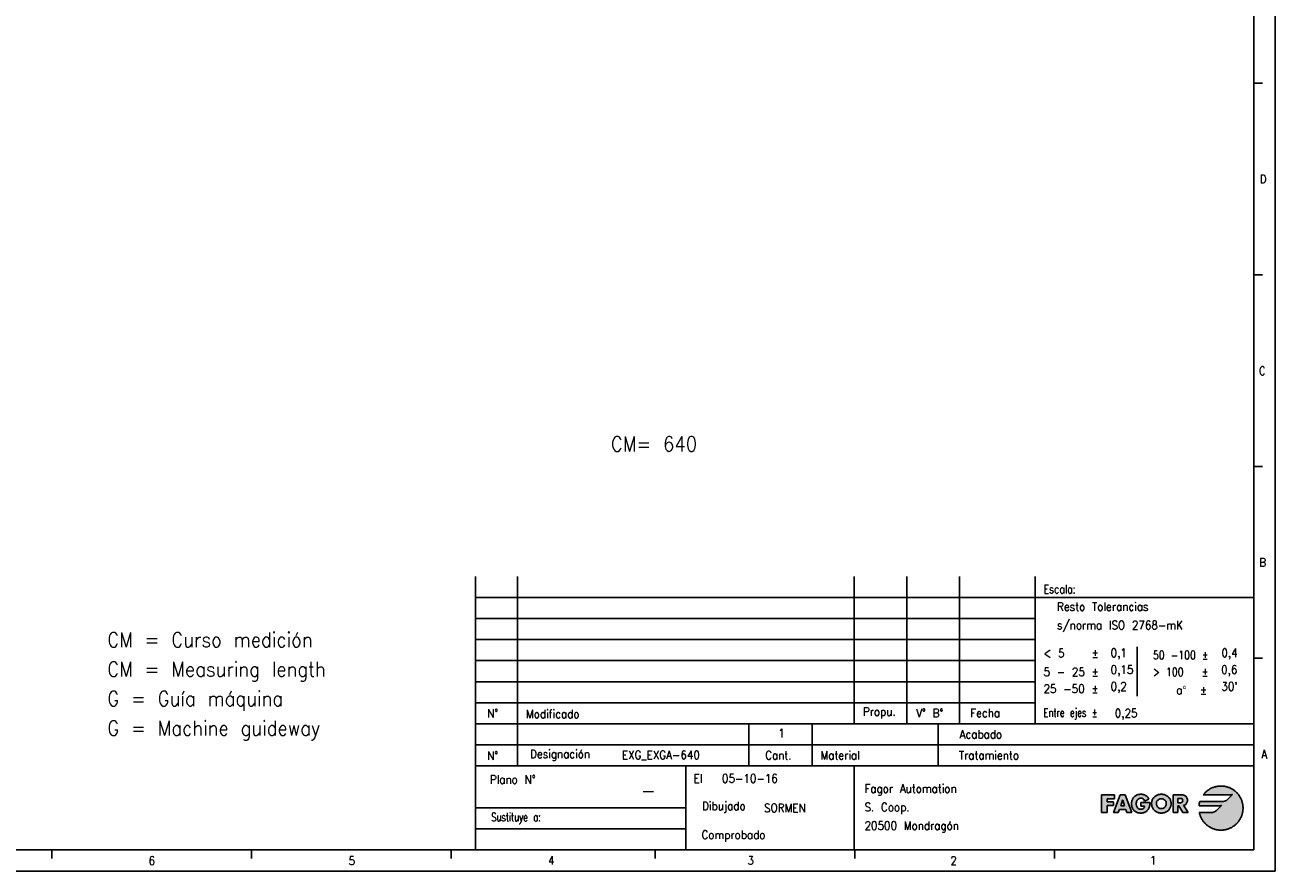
# Model space of a CAD drawing. Header units: millimetres. Extents: x -85 to 1408, y -72 to 348.
# Tile 3 of 6: x 212 to 509, y -72 to 129. Entities that reach past the tile are written whole.
import ezdxf

# ---------------------------------------------------------------- set-up
doc = ezdxf.new("R2010")
doc.units = ezdxf.units.MM
doc.layers.add('1', color=7, linetype='Continuous')
doc.layers.add('LAYER_1', color=7, linetype='Continuous')
doc.styles.add('CONVERTER_11', font='txt.shx', dxfattribs={"width": 0.9})
doc.styles.add('CONVERTER_12', font='txt.shx', dxfattribs={"width": 0.81})
doc.styles.add('CONVERTER_13', font='txt.shx', dxfattribs={"width": 0.72})

# ---------------------------------------------------------------- blocks, each defined once
blk = doc.blocks.new('tolerancias', base_point=(452.09, -37.04))
at = {"layer": '1', "color": 7}
blk.add_point((452.09, -37.04), dxfattribs=at)
blk = doc.blocks.new('_A2', base_point=(504.09, -67.04))
at = {"layer": '1', "linetype": 'Continuous'}
for points in [[(497.53, -55.26), (497.29, -55.39), (497.06, -55.47), (496.86, -55.51), (496.72, -55.53), (496.65, -55.54), (491.24, -55.54), (491.17, -55.78), (491.11, -56.02), (491.07, -56.27), (491.04, -56.52), (495.97, -56.52), (495.97, -56.52), (496.2, -56.49), (496.37, -56.43), (496.44, -56.4), (495.2, -57.63), (495.2, -57.63), (494.96, -57.83), (494.71, -57.97), (494.48, -58.06), (494.27, -58.1), (494.13, -58.12), (494.05, -58.13), (491.11, -58.13), (491.15, -58.29), (491.19, -58.46), (491.24, -58.62), (491.29, -58.78), (491.34, -58.93), (491.41, -59.09), (491.47, -59.24), (491.54, -59.39), (491.62, -59.54), (491.7, -59.68), (491.78, -59.83), (491.87, -59.96), (491.97, -60.1), (492.06, -60.23), (492.16, -60.36), (492.27, -60.49), (492.38, -60.61), (492.49, -60.73), (492.61, -60.85), (492.73, -60.96), (492.85, -61.07), (492.98, -61.17), (493.11, -61.27), (493.24, -61.37), (493.38, -61.46), (493.52, -61.55), (493.66, -61.64), (493.8, -61.72), (493.95, -61.79), (494.1, -61.86), (494.25, -61.93), (494.41, -61.99), (494.57, -62.05), (494.73, -62.1), (494.89, -62.14), (495.05, -62.18), (495.22, -62.22), (495.39, -62.25), (495.56, -62.28), (495.73, -62.3), (495.9, -62.31), (496.07, -62.32), (496.25, -62.32), (496.42, -62.32), (496.6, -62.31), (496.77, -62.3), (496.93, -62.28), (497.1, -62.25), (497.27, -62.22), (497.43, -62.19), (497.59, -62.15), (497.75, -62.1), (497.91, -62.06), (498.06, -62), (498.22, -61.94), (498.37, -61.88), (498.51, -61.81), (498.66, -61.74), (498.8, -61.66), (498.94, -61.58), (499.08, -61.49), (499.22, -61.4), (499.35, -61.31), (499.48, -61.21), (499.6, -61.11), (499.72, -61.01), (499.84, -60.9), (499.96, -60.79), (500.07, -60.67), (500.18, -60.55), (500.28, -60.43), (500.38, -60.3), (500.48, -60.18), (500.58, -60.04), (500.67, -59.91), (500.75, -59.77), (500.83, -59.63), (500.91, -59.49), (500.98, -59.34), (501.05, -59.2), (501.11, -59.04), (501.17, -58.89), (501.23, -58.74), (501.28, -58.58), (501.32, -58.42), (501.36, -58.26), (501.4, -58.09), (501.43, -57.93), (501.45, -57.76), (501.47, -57.59), (501.48, -57.42), (501.49, -57.25), (501.49, -57.08), (501.49, -56.91), (501.48, -56.73), (501.47, -56.56), (501.45, -56.4), (501.43, -56.23), (501.4, -56.06), (501.36, -55.9), (501.32, -55.74), (501.28, -55.58), (501.23, -55.42), (501.17, -55.27), (501.11, -55.11), (501.05, -54.96), (500.98, -54.82), (500.91, -54.67), (500.83, -54.53), (500.75, -54.39), (500.67, -54.25), (500.58, -54.11), (500.48, -53.98), (500.38, -53.85), (500.28, -53.73), (500.18, -53.61), (500.07, -53.49), (499.96, -53.37), (499.84, -53.26), (499.72, -53.15), (499.6, -53.05), (499.48, -52.95), (499.35, -52.85), (499.22, -52.75), (499.08, -52.66), (498.94, -52.58), (498.8, -52.5), (498.66, -52.42), (498.51, -52.35), (498.37, -52.28), (498.22, -52.22), (498.06, -52.16), (497.91, -52.1), (497.75, -52.05), (497.59, -52.01), (497.43, -51.97), (497.27, -51.93), (497.1, -51.9), (496.93, -51.88), (496.77, -51.86), (496.6, -51.85), (496.42, -51.84), (496.25, -51.84), (496.06, -51.84), (495.87, -51.85), (495.69, -51.87), (495.5, -51.89), (495.32, -51.92), (495.14, -51.95), (494.96, -52), (494.78, -52.04), (494.61, -52.1), (494.44, -52.16), (494.27, -52.22), (494.11, -52.29), (493.94, -52.37), (493.78, -52.45), (493.63, -52.53), (493.48, -52.63), (493.33, -52.72), (493.18, -52.82), (493.04, -52.93), (492.9, -53.04), (492.77, -53.15), (492.64, -53.27), (492.51, -53.4), (492.39, -53.53), (492.27, -53.66), (492.16, -53.8), (492.05, -53.94), (498.56, -53.93), (498.79, -53.9), (498.95, -53.85), (499.02, -53.82), (497.77, -55.07)], [(470.94, -53.94), (470.94, -54.86), (469.2, -54.86), (469.2, -55.56), (470.74, -55.56), (470.74, -56.48), (469.2, -56.48), (469.2, -58.13), (467.9, -58.13), (467.9, -53.94)], [(478.31, -54.05), (478.46, -54.14), (478.6, -54.24), (478.73, -54.36), (478.85, -54.49), (478.96, -54.64), (479.06, -54.8), (479.14, -54.97), (478.11, -55.4), (478.02, -55.22), (477.91, -55.05), (477.77, -54.92), (477.6, -54.82), (477.41, -54.76), (477.2, -54.74), (477.02, -54.76), (476.85, -54.8), (476.7, -54.88), (476.56, -54.97), (476.44, -55.09), (476.34, -55.23), (476.26, -55.38), (476.2, -55.54), (476.15, -55.71), (476.13, -55.89), (476.12, -56.06), (476.13, -56.24), (476.15, -56.41), (476.2, -56.58), (476.27, -56.74), (476.35, -56.89), (476.45, -57.03), (476.57, -57.14), (476.71, -57.24), (476.86, -57.31), (477.03, -57.36), (477.22, -57.37), (477.45, -57.35), (477.65, -57.29), (477.82, -57.19), (477.96, -57.05), (478.05, -56.87), (478.1, -56.64), (477.21, -56.64), (477.21, -55.79), (479.37, -55.79), (479.37, -55.99), (479.36, -56.18), (479.34, -56.37), (479.31, -56.56), (479.27, -56.74), (479.22, -56.92), (479.15, -57.09), (479.06, -57.27), (478.94, -57.44), (478.81, -57.61), (478.67, -57.75), (478.52, -57.87), (478.36, -57.98), (478.19, -58.07), (478.01, -58.14), (477.82, -58.2), (477.63, -58.24), (477.42, -58.26), (477.22, -58.27), (477.03, -58.26), (476.85, -58.24), (476.68, -58.21), (476.51, -58.17), (476.35, -58.12), (476.2, -58.06), (476.05, -57.99), (475.91, -57.9), (475.78, -57.81), (475.66, -57.71), (475.55, -57.6), (475.45, -57.48), (475.35, -57.35), (475.27, -57.21), (475.2, -57.07), (475.13, -56.92), (475.08, -56.76), (475.04, -56.59), (475.01, -56.42), (474.99, -56.24), (474.98, -56.06), (474.99, -55.86), (475.01, -55.68), (475.04, -55.5), (475.08, -55.33), (475.13, -55.17), (475.2, -55.01), (475.27, -54.87), (475.36, -54.73), (475.45, -54.6), (475.56, -54.47), (475.67, -54.36), (475.79, -54.26), (475.93, -54.17), (476.07, -54.08), (476.21, -54.01), (476.37, -53.95), (476.53, -53.89), (476.7, -53.85), (476.88, -53.82), (477.07, -53.81), (477.26, -53.8), (477.45, -53.81), (477.64, -53.83), (477.82, -53.86), (477.99, -53.91), (478.16, -53.97)]]:
    blk.add_hatch(color=2, dxfattribs=at).paths.add_polyline_path(points)
h = blk.add_hatch(color=2, dxfattribs=at)
h.paths.add_polyline_path([(473.5, -53.94), (475.07, -58.13), (473.91, -58.13), (473.64, -57.4), (472.14, -57.4), (471.85, -58.13), (470.7, -58.13), (472.31, -53.94)])
h.paths.add_polyline_path([(472.44, -56.57), (472.89, -55.23), (472.9, -55.23), (473.35, -56.57)], flags=16)
h = blk.add_hatch(color=2, dxfattribs=at)
h.paths.add_polyline_path([(482.76, -53.89), (482.92, -53.94), (483.07, -54.01), (483.22, -54.08), (483.37, -54.16), (483.5, -54.25), (483.63, -54.35), (483.76, -54.46), (483.87, -54.57), (483.97, -54.7), (484.07, -54.83), (484.15, -54.97), (484.23, -55.12), (484.29, -55.28), (484.34, -55.44), (484.37, -55.6), (484.39, -55.78), (484.4, -55.96), (484.4, -56.14), (484.38, -56.31), (484.35, -56.49), (484.31, -56.65), (484.26, -56.81), (484.2, -56.96), (484.13, -57.11), (484.04, -57.25), (483.95, -57.38), (483.86, -57.5), (483.75, -57.62), (483.63, -57.73), (483.51, -57.82), (483.38, -57.91), (483.24, -57.99), (483.09, -58.06), (482.94, -58.12), (482.78, -58.17), (482.61, -58.21), (482.44, -58.24), (482.27, -58.26), (482.09, -58.27), (481.9, -58.26), (481.73, -58.24), (481.56, -58.21), (481.39, -58.17), (481.23, -58.12), (481.08, -58.06), (480.93, -57.99), (480.8, -57.91), (480.66, -57.82), (480.54, -57.73), (480.42, -57.62), (480.31, -57.5), (480.22, -57.38), (480.13, -57.25), (480.04, -57.11), (479.97, -56.96), (479.91, -56.81), (479.86, -56.65), (479.82, -56.49), (479.79, -56.31), (479.77, -56.14), (479.77, -55.96), (479.78, -55.78), (479.8, -55.6), (479.83, -55.44), (479.88, -55.28), (479.94, -55.12), (480.02, -54.97), (480.1, -54.83), (480.2, -54.7), (480.3, -54.57), (480.41, -54.46), (480.54, -54.35), (480.67, -54.25), (480.8, -54.16), (480.95, -54.08), (481.1, -54.01), (481.25, -53.94), (481.41, -53.89), (481.58, -53.85), (481.74, -53.82), (481.91, -53.81), (482.09, -53.8), (482.26, -53.81), (482.43, -53.82), (482.59, -53.85)])
h.paths.add_polyline_path([(480.9, -55.96), (480.92, -56.15), (480.95, -56.33), (481.01, -56.5), (481.09, -56.66), (481.19, -56.79), (481.31, -56.91), (481.44, -57.02), (481.59, -57.1), (481.74, -57.16), (481.91, -57.2), (482.09, -57.21), (482.26, -57.2), (482.43, -57.16), (482.58, -57.1), (482.73, -57.02), (482.86, -56.91), (482.98, -56.79), (483.08, -56.66), (483.16, -56.5), (483.22, -56.33), (483.26, -56.15), (483.27, -55.96), (483.25, -55.79), (483.21, -55.62), (483.14, -55.47), (483.04, -55.32), (482.92, -55.19), (482.78, -55.08), (482.63, -54.98), (482.46, -54.91), (482.28, -54.87), (482.09, -54.86), (481.89, -54.87), (481.71, -54.91), (481.54, -54.98), (481.39, -55.08), (481.25, -55.19), (481.13, -55.32), (481.03, -55.47), (480.96, -55.62), (480.92, -55.79)], flags=16)
h = blk.add_hatch(color=2, dxfattribs=at)
h.paths.add_polyline_path([(487.23, -53.97), (487.41, -54.01), (487.58, -54.07), (487.73, -54.15), (487.87, -54.25), (487.99, -54.36), (488.09, -54.5), (488.18, -54.65), (488.24, -54.82), (488.27, -55.01), (488.29, -55.23), (488.27, -55.42), (488.24, -55.6), (488.18, -55.77), (488.1, -55.92), (488, -56.06), (487.87, -56.19), (487.73, -56.29), (487.56, -56.36), (487.37, -56.41), (488.46, -58.13), (487.17, -58.13), (486.25, -56.53), (486, -56.53), (486, -58.13), (484.91, -58.13), (484.91, -53.94), (486.83, -53.94), (487.03, -53.95)])
h.paths.add_polyline_path([(486, -55.82), (486.42, -55.82), (486.64, -55.81), (486.84, -55.76), (487.01, -55.67), (487.13, -55.52), (487.18, -55.29), (487.13, -55.06), (487.01, -54.91), (486.84, -54.82), (486.64, -54.78), (486.42, -54.77), (486, -54.77)], flags=16)
at = {"layer": '1', "color": 2, "linetype": 'Continuous'}
for p, q in [((509.09, -72.04), (509.09, 347.96)), ((506.09, 115.19), (504.09, 115.19)), ((506.09, 69.63), (504.09, 69.63)), ((506.09, 24.08), (504.09, 24.08)), ((319.09, -7.04), (504.09, -7.04)), ((319.09, -12.04), (452.09, -12.04)), ((319.09, -17.04), (452.09, -17.04)), ((476.38, -18.78), (476.38, -30.51)), ((319.09, -22.04), (452.09, -22.04)), ((506.09, -21.48), (504.09, -21.48)), ((319.09, -27.04), (452.09, -27.04)), ((319.09, -32.04), (452.09, -32.04)), ((504.09, -42.04), (319.09, -42.04)), ((319.09, -62.04), (369.09, -62.04)), ((218.49, -69.04), (218.49, -67.04)), ((265.91, -69.04), (265.91, -67.04)), ((313.32, -69.04), (313.32, -67.04)), ((361.84, -69.04), (361.84, -67.04)), ((409.26, -69.04), (409.26, -67.04)), ((456.67, -69.04), (456.67, -67.04)), ((-84.91, -72.04), (509.09, -72.04))]:
    blk.add_line(p, q, dxfattribs=at)
at = {"layer": '1', "color": 7, "linetype": 'Continuous'}
for p, q in [((504.09, -67.04), (504.09, 342.96)), ((319.09, -67.04), (319.09, -2.04)), ((329.09, -47.04), (329.09, -2.04)), ((409.09, -37.04), (409.09, -2.04)), ((421.59, -37.04), (421.59, -2.04)), ((434.09, -37.04), (434.09, -2.04)), ((452.09, -37.04), (452.09, -2.04)), ((319.09, -37.04), (504.09, -37.04)), ((384.09, -37.04), (384.09, -47.04)), ((399.09, -37.04), (399.09, -47.04)), ((429.09, -37.04), (429.09, -47.04)), ((319.09, -47.04), (504.09, -47.04)), ((369.09, -47.04), (369.09, -57.04)), ((409.09, -47.04), (409.09, -67.04)), ((319.09, -57.04), (369.09, -57.04)), ((369.09, -57.04), (369.09, -62.04)), ((369.09, -62.04), (369.09, -67.04)), ((-64.91, -67.04), (504.09, -67.04))]:
    blk.add_line(p, q, dxfattribs=at)
at = {"layer": 'LAYER_1', "color": 2, "linetype": 'Continuous'}
for p, q in [((492.51, -53.4), (492.39, -53.53)), ((492.64, -53.27), (492.51, -53.4)), ((492.77, -53.15), (492.64, -53.27)), ((492.9, -53.04), (492.77, -53.15)), ((493.04, -52.93), (492.9, -53.04)), ((493.18, -52.82), (493.04, -52.93)), ((493.33, -52.72), (493.18, -52.82)), ((493.48, -52.63), (493.33, -52.72)), ((493.63, -52.53), (493.48, -52.63)), ((493.78, -52.45), (493.63, -52.53)), ((493.94, -52.37), (493.78, -52.45)), ((494.11, -52.29), (493.94, -52.37)), ((494.27, -52.22), (494.11, -52.29)), ((494.44, -52.16), (494.27, -52.22)), ((494.61, -52.1), (494.44, -52.16)), ((494.78, -52.04), (494.61, -52.1)), ((494.96, -52), (494.78, -52.04)), ((495.14, -51.95), (494.96, -52)), ((495.32, -51.92), (495.14, -51.95)), ((495.5, -51.89), (495.32, -51.92)), ((495.69, -51.87), (495.5, -51.89)), ((495.87, -51.85), (495.69, -51.87)), ((496.06, -51.84), (495.87, -51.85)), ((496.25, -51.84), (496.06, -51.84)), ((496.42, -51.84), (496.25, -51.84)), ((496.6, -51.85), (496.42, -51.84)), ((496.77, -51.86), (496.6, -51.85)), ((496.93, -51.88), (496.77, -51.86)), ((497.1, -51.9), (496.93, -51.88)), ((497.27, -51.93), (497.1, -51.9)), ((497.43, -51.97), (497.27, -51.93)), ((497.59, -52.01), (497.43, -51.97)), ((497.75, -52.05), (497.59, -52.01)), ((497.91, -52.1), (497.75, -52.05)), ((498.06, -52.16), (497.91, -52.1)), ((498.22, -52.22), (498.06, -52.16)), ((498.37, -52.28), (498.22, -52.22)), ((498.51, -52.35), (498.37, -52.28)), ((498.66, -52.42), (498.51, -52.35)), ((498.8, -52.5), (498.66, -52.42)), ((498.94, -52.58), (498.8, -52.5)), ((499.08, -52.66), (498.94, -52.58)), ((499.22, -52.75), (499.08, -52.66)), ((499.35, -52.85), (499.22, -52.75)), ((499.48, -52.95), (499.35, -52.85)), ((499.6, -53.05), (499.48, -52.95)), ((499.72, -53.15), (499.6, -53.05)), ((499.84, -53.26), (499.72, -53.15)), ((499.96, -53.37), (499.84, -53.26)), ((500.07, -53.49), (499.96, -53.37)), ((467.9, -53.94), (470.94, -53.94)), ((467.9, -58.13), (467.9, -53.94)), ((470.94, -54.86), (469.2, -54.86)), ((469.2, -54.86), (469.2, -55.56)), ((469.2, -55.56), (470.74, -55.56)), ((470.7, -58.13), (472.31, -53.94)), ((470.74, -55.56), (470.74, -56.48)), ((470.94, -53.94), (470.94, -54.86)), ((472.31, -53.94), (473.5, -53.94)), ((472.44, -56.57), (472.89, -55.23)), ((472.89, -55.23), (472.44, -56.57)), ((472.89, -55.23), (472.9, -55.23)), ((472.9, -55.23), (472.89, -55.23)), ((472.9, -55.23), (473.35, -56.57)), ((473.35, -56.57), (472.9, -55.23)), ((473.5, -53.94), (475.07, -58.13)), ((474.98, -56.06), (474.99, -55.86)), ((474.98, -56.06), (474.98, -56.06)), ((474.99, -56.24), (474.98, -56.06)), ((474.99, -55.86), (475.01, -55.68)), ((475.01, -56.42), (474.99, -56.24)), ((475.01, -55.68), (475.04, -55.5)), ((475.04, -56.59), (475.01, -56.42)), ((475.04, -55.5), (475.08, -55.33)), ((475.08, -55.33), (475.13, -55.17)), ((475.13, -55.17), (475.2, -55.01)), ((475.2, -55.01), (475.27, -54.87)), ((475.27, -54.87), (475.36, -54.73)), ((475.36, -54.73), (475.45, -54.6)), ((475.45, -54.6), (475.56, -54.47)), ((475.56, -54.47), (475.67, -54.36)), ((475.67, -54.36), (475.79, -54.26)), ((475.79, -54.26), (475.93, -54.17)), ((475.93, -54.17), (476.07, -54.08)), ((476.07, -54.08), (476.21, -54.01)), ((476.13, -55.89), (476.12, -56.06)), ((476.12, -56.06), (476.13, -56.24)), ((476.15, -55.71), (476.13, -55.89)), ((476.13, -56.24), (476.15, -56.41)), ((476.2, -55.54), (476.15, -55.71)), ((476.15, -56.41), (476.2, -56.58)), ((476.26, -55.38), (476.2, -55.54)), ((476.21, -54.01), (476.37, -53.95)), ((476.34, -55.23), (476.26, -55.38)), ((476.44, -55.09), (476.34, -55.23)), ((476.37, -53.95), (476.53, -53.89)), ((476.56, -54.97), (476.44, -55.09)), ((476.53, -53.89), (476.7, -53.85)), ((476.7, -54.88), (476.56, -54.97)), ((476.7, -53.85), (476.88, -53.82)), ((476.85, -54.8), (476.7, -54.88)), ((477.02, -54.76), (476.85, -54.8)), ((476.88, -53.82), (477.07, -53.81)), ((477.2, -54.74), (477.02, -54.76)), ((477.07, -53.81), (477.26, -53.8)), ((477.41, -54.76), (477.2, -54.74)), ((477.21, -55.79), (479.37, -55.79)), ((477.21, -56.64), (477.21, -55.79)), ((477.26, -53.8), (477.45, -53.81)), ((477.26, -53.8), (477.26, -53.8)), ((477.6, -54.82), (477.41, -54.76)), ((477.45, -53.81), (477.64, -53.83)), ((477.77, -54.92), (477.6, -54.82)), ((477.64, -53.83), (477.82, -53.86)), ((477.91, -55.05), (477.77, -54.92)), ((477.82, -53.86), (477.99, -53.91)), ((478.02, -55.22), (477.91, -55.05)), ((477.99, -53.91), (478.16, -53.97)), ((478.11, -55.4), (478.02, -55.22)), ((479.14, -54.97), (478.11, -55.4)), ((478.16, -53.97), (478.31, -54.05)), ((478.31, -54.05), (478.46, -54.14)), ((478.46, -54.14), (478.6, -54.24)), ((478.6, -54.24), (478.73, -54.36)), ((478.73, -54.36), (478.85, -54.49)), ((478.85, -54.49), (478.96, -54.64)), ((478.96, -54.64), (479.06, -54.8)), ((479.06, -54.8), (479.14, -54.97)), ((479.34, -56.37), (479.31, -56.56)), ((479.36, -56.18), (479.34, -56.37)), ((479.37, -55.99), (479.36, -56.18)), ((479.37, -55.79), (479.37, -55.99)), ((479.77, -55.96), (479.78, -55.78)), ((479.77, -55.96), (479.77, -55.96)), ((479.77, -56.14), (479.77, -55.96)), ((479.79, -56.31), (479.77, -56.14)), ((479.78, -55.78), (479.8, -55.6)), ((479.82, -56.49), (479.79, -56.31)), ((479.8, -55.6), (479.83, -55.44)), ((479.83, -55.44), (479.88, -55.28)), ((479.88, -55.28), (479.94, -55.12)), ((479.94, -55.12), (480.02, -54.97)), ((480.02, -54.97), (480.1, -54.83)), ((480.1, -54.83), (480.2, -54.7)), ((480.2, -54.7), (480.3, -54.57)), ((480.3, -54.57), (480.41, -54.46)), ((480.41, -54.46), (480.54, -54.35)), ((480.54, -54.35), (480.67, -54.25)), ((480.67, -54.25), (480.8, -54.16)), ((480.8, -54.16), (480.95, -54.08)), ((480.92, -55.79), (480.9, -55.96)), ((480.9, -55.96), (480.92, -56.15)), ((480.96, -55.62), (480.92, -55.79)), ((480.92, -56.15), (480.95, -56.33)), ((480.95, -54.08), (481.1, -54.01)), ((480.95, -56.33), (481.01, -56.5)), ((481.03, -55.47), (480.96, -55.62)), ((481.13, -55.32), (481.03, -55.47)), ((481.1, -54.01), (481.25, -53.94)), ((481.25, -55.19), (481.13, -55.32)), ((481.25, -53.94), (481.41, -53.89)), ((481.39, -55.08), (481.25, -55.19)), ((481.54, -54.98), (481.39, -55.08)), ((481.41, -53.89), (481.58, -53.85)), ((481.71, -54.91), (481.54, -54.98)), ((481.58, -53.85), (481.74, -53.82)), ((481.89, -54.87), (481.71, -54.91)), ((481.74, -53.82), (481.91, -53.81)), ((482.09, -54.86), (481.89, -54.87)), ((481.91, -53.81), (482.09, -53.8)), ((482.09, -53.8), (482.26, -53.81)), ((482.28, -54.87), (482.09, -54.86)), ((482.26, -53.81), (482.43, -53.82)), ((482.46, -54.91), (482.28, -54.87)), ((482.43, -53.82), (482.59, -53.85)), ((482.63, -54.98), (482.46, -54.91)), ((482.59, -53.85), (482.76, -53.89)), ((482.78, -55.08), (482.63, -54.98)), ((482.76, -53.89), (482.92, -53.94)), ((482.92, -55.19), (482.78, -55.08)), ((482.92, -53.94), (483.07, -54.01)), ((483.04, -55.32), (482.92, -55.19)), ((483.14, -55.47), (483.04, -55.32)), ((483.07, -54.01), (483.22, -54.08)), ((483.21, -55.62), (483.14, -55.47)), ((483.16, -56.5), (483.22, -56.33)), ((483.25, -55.79), (483.21, -55.62)), ((483.22, -54.08), (483.37, -54.16)), ((483.22, -56.33), (483.26, -56.15)), ((483.27, -55.96), (483.25, -55.79)), ((483.26, -56.15), (483.27, -55.96)), ((483.27, -55.96), (483.27, -55.96)), ((483.37, -54.16), (483.5, -54.25)), ((483.5, -54.25), (483.63, -54.35)), ((483.63, -54.35), (483.76, -54.46)), ((483.76, -54.46), (483.87, -54.57)), ((483.87, -54.57), (483.97, -54.7)), ((483.97, -54.7), (484.07, -54.83)), ((484.07, -54.83), (484.15, -54.97)), ((484.15, -54.97), (484.23, -55.12)), ((484.23, -55.12), (484.29, -55.28)), ((484.29, -55.28), (484.34, -55.44)), ((484.34, -55.44), (484.37, -55.6)), ((484.38, -56.31), (484.35, -56.49)), ((484.37, -55.6), (484.39, -55.78)), ((484.4, -56.14), (484.38, -56.31)), ((484.39, -55.78), (484.4, -55.96)), ((484.4, -55.96), (484.4, -55.96)), ((484.4, -55.96), (484.4, -56.14)), ((484.91, -53.94), (486.83, -53.94)), ((484.91, -58.13), (484.91, -53.94)), ((486, -54.77), (486, -55.82)), ((486.42, -54.77), (486, -54.77)), ((486, -55.82), (486.42, -55.82)), ((486.64, -54.78), (486.42, -54.77)), ((486.42, -55.82), (486.64, -55.81)), ((486.84, -54.82), (486.64, -54.78)), ((486.64, -55.81), (486.84, -55.76)), ((486.83, -53.94), (487.03, -53.95)), ((487.01, -54.91), (486.84, -54.82)), ((486.84, -55.76), (487.01, -55.67)), ((487.13, -55.06), (487.01, -54.91)), ((487.01, -55.67), (487.13, -55.52)), ((487.03, -53.95), (487.23, -53.97)), ((487.18, -55.29), (487.13, -55.06)), ((487.13, -55.52), (487.18, -55.29)), ((487.23, -53.97), (487.41, -54.01)), ((487.56, -56.36), (487.37, -56.41)), ((487.37, -56.41), (488.46, -58.13)), ((487.41, -54.01), (487.58, -54.07)), ((487.73, -56.29), (487.56, -56.36)), ((487.58, -54.07), (487.73, -54.15)), ((487.73, -54.15), (487.87, -54.25)), ((487.87, -56.19), (487.73, -56.29)), ((487.87, -54.25), (487.99, -54.36)), ((488, -56.06), (487.87, -56.19)), ((487.99, -54.36), (488.09, -54.5)), ((488.1, -55.92), (488, -56.06)), ((488.09, -54.5), (488.18, -54.65)), ((488.18, -55.77), (488.1, -55.92)), ((488.18, -54.65), (488.24, -54.82)), ((488.24, -55.6), (488.18, -55.77)), ((488.24, -54.82), (488.27, -55.01)), ((488.27, -55.42), (488.24, -55.6)), ((488.27, -55.01), (488.29, -55.23)), ((488.29, -55.23), (488.27, -55.42)), ((491.07, -56.27), (491.04, -56.52)), ((491.11, -56.02), (491.07, -56.27)), ((491.17, -55.78), (491.11, -56.02)), ((491.24, -55.54), (491.17, -55.78)), ((496.65, -55.54), (491.24, -55.54)), ((492.16, -53.8), (492.05, -53.94)), ((492.05, -53.94), (498.56, -53.93)), ((492.05, -53.94), (492.05, -53.94)), ((492.27, -53.66), (492.16, -53.8)), ((492.39, -53.53), (492.27, -53.66)), ((496.44, -56.4), (495.2, -57.63)), ((496.2, -56.49), (496.37, -56.43)), ((496.37, -56.43), (496.44, -56.4)), ((496.72, -55.53), (496.65, -55.54)), ((496.86, -55.51), (496.72, -55.53)), ((497.06, -55.47), (496.86, -55.51)), ((497.29, -55.39), (497.06, -55.47)), ((497.53, -55.26), (497.29, -55.39)), ((497.77, -55.07), (497.53, -55.26)), ((499.02, -53.82), (497.77, -55.07)), ((498.56, -53.93), (498.79, -53.9)), ((498.79, -53.9), (498.95, -53.85)), ((498.95, -53.85), (499.02, -53.82)), ((500.18, -53.61), (500.07, -53.49)), ((500.28, -53.73), (500.18, -53.61)), ((500.38, -53.85), (500.28, -53.73)), ((500.48, -53.98), (500.38, -53.85)), ((500.58, -54.11), (500.48, -53.98)), ((500.67, -54.25), (500.58, -54.11)), ((500.75, -54.39), (500.67, -54.25)), ((500.83, -54.53), (500.75, -54.39)), ((500.91, -54.67), (500.83, -54.53)), ((500.98, -54.82), (500.91, -54.67)), ((501.05, -54.96), (500.98, -54.82)), ((501.11, -55.11), (501.05, -54.96)), ((501.17, -55.27), (501.11, -55.11)), ((501.23, -55.42), (501.17, -55.27)), ((501.28, -55.58), (501.23, -55.42)), ((501.32, -55.74), (501.28, -55.58)), ((501.36, -55.9), (501.32, -55.74)), ((501.4, -56.06), (501.36, -55.9)), ((501.43, -56.23), (501.4, -56.06)), ((501.45, -56.4), (501.43, -56.23)), ((501.47, -56.56), (501.45, -56.4)), ((469.2, -58.13), (467.9, -58.13)), ((469.2, -56.48), (469.2, -58.13)), ((470.74, -56.48), (469.2, -56.48)), ((471.85, -58.13), (470.7, -58.13)), ((472.14, -57.4), (471.85, -58.13)), ((473.64, -57.4), (472.14, -57.4)), ((473.35, -56.57), (472.44, -56.57)), ((472.44, -56.57), (473.35, -56.57)), ((473.91, -58.13), (473.64, -57.4)), ((475.07, -58.13), (473.91, -58.13)), ((475.08, -56.76), (475.04, -56.59)), ((475.13, -56.92), (475.08, -56.76)), ((475.2, -57.07), (475.13, -56.92)), ((475.27, -57.21), (475.2, -57.07)), ((475.35, -57.35), (475.27, -57.21)), ((475.45, -57.48), (475.35, -57.35)), ((475.55, -57.6), (475.45, -57.48)), ((475.66, -57.71), (475.55, -57.6)), ((475.78, -57.81), (475.66, -57.71)), ((475.91, -57.9), (475.78, -57.81)), ((476.05, -57.99), (475.91, -57.9)), ((476.2, -58.06), (476.05, -57.99)), ((476.2, -56.58), (476.27, -56.74)), ((476.35, -58.12), (476.2, -58.06)), ((476.27, -56.74), (476.35, -56.89)), ((476.35, -56.89), (476.45, -57.03)), ((476.51, -58.17), (476.35, -58.12)), ((476.45, -57.03), (476.57, -57.14)), ((476.68, -58.21), (476.51, -58.17)), ((476.57, -57.14), (476.71, -57.24)), ((476.85, -58.24), (476.68, -58.21)), ((476.71, -57.24), (476.86, -57.31)), ((477.03, -58.26), (476.85, -58.24)), ((476.86, -57.31), (477.03, -57.36)), ((477.03, -57.36), (477.22, -57.37)), ((477.22, -58.27), (477.03, -58.26)), ((478.1, -56.64), (477.21, -56.64)), ((477.22, -57.37), (477.45, -57.35)), ((477.22, -57.37), (477.22, -57.37)), ((477.42, -58.26), (477.22, -58.27)), ((477.63, -58.24), (477.42, -58.26)), ((477.45, -57.35), (477.65, -57.29)), ((477.82, -58.2), (477.63, -58.24)), ((477.65, -57.29), (477.82, -57.19)), ((477.82, -57.19), (477.96, -57.05)), ((478.01, -58.14), (477.82, -58.2)), ((477.96, -57.05), (478.05, -56.87)), ((478.19, -58.07), (478.01, -58.14)), ((478.05, -56.87), (478.1, -56.64)), ((478.36, -57.98), (478.19, -58.07)), ((478.52, -57.87), (478.36, -57.98)), ((478.67, -57.75), (478.52, -57.87)), ((478.81, -57.61), (478.67, -57.75)), ((478.94, -57.44), (478.81, -57.61)), ((479.06, -57.27), (478.94, -57.44)), ((479.15, -57.09), (479.06, -57.27)), ((479.22, -56.92), (479.15, -57.09)), ((479.27, -56.74), (479.22, -56.92)), ((479.31, -56.56), (479.27, -56.74)), ((479.86, -56.65), (479.82, -56.49)), ((479.91, -56.81), (479.86, -56.65)), ((479.97, -56.96), (479.91, -56.81)), ((480.04, -57.11), (479.97, -56.96)), ((480.13, -57.25), (480.04, -57.11)), ((480.22, -57.38), (480.13, -57.25)), ((480.31, -57.5), (480.22, -57.38)), ((480.42, -57.62), (480.31, -57.5)), ((480.54, -57.73), (480.42, -57.62)), ((480.66, -57.82), (480.54, -57.73)), ((480.8, -57.91), (480.66, -57.82)), ((480.93, -57.99), (480.8, -57.91)), ((481.08, -58.06), (480.93, -57.99)), ((481.01, -56.5), (481.09, -56.66)), ((481.23, -58.12), (481.08, -58.06)), ((481.09, -56.66), (481.19, -56.79)), ((481.19, -56.79), (481.31, -56.91)), ((481.39, -58.17), (481.23, -58.12)), ((481.31, -56.91), (481.44, -57.02)), ((481.56, -58.21), (481.39, -58.17)), ((481.44, -57.02), (481.59, -57.1)), ((481.73, -58.24), (481.56, -58.21)), ((481.59, -57.1), (481.74, -57.16)), ((481.9, -58.26), (481.73, -58.24)), ((481.74, -57.16), (481.91, -57.2)), ((482.09, -58.27), (481.9, -58.26)), ((481.91, -57.2), (482.09, -57.21)), ((482.09, -57.21), (482.26, -57.2)), ((482.27, -58.26), (482.09, -58.27)), ((482.26, -57.2), (482.43, -57.16)), ((482.44, -58.24), (482.27, -58.26)), ((482.43, -57.16), (482.58, -57.1)), ((482.61, -58.21), (482.44, -58.24)), ((482.58, -57.1), (482.73, -57.02)), ((482.78, -58.17), (482.61, -58.21)), ((482.73, -57.02), (482.86, -56.91)), ((482.94, -58.12), (482.78, -58.17)), ((482.86, -56.91), (482.98, -56.79)), ((483.09, -58.06), (482.94, -58.12)), ((482.98, -56.79), (483.08, -56.66)), ((483.08, -56.66), (483.16, -56.5)), ((483.24, -57.99), (483.09, -58.06)), ((483.38, -57.91), (483.24, -57.99)), ((483.51, -57.82), (483.38, -57.91)), ((483.63, -57.73), (483.51, -57.82)), ((483.75, -57.62), (483.63, -57.73)), ((483.86, -57.5), (483.75, -57.62)), ((483.95, -57.38), (483.86, -57.5)), ((484.04, -57.25), (483.95, -57.38)), ((484.13, -57.11), (484.04, -57.25)), ((484.2, -56.96), (484.13, -57.11)), ((484.26, -56.81), (484.2, -56.96)), ((484.31, -56.65), (484.26, -56.81)), ((484.35, -56.49), (484.31, -56.65)), ((486, -58.13), (484.91, -58.13)), ((486, -56.53), (486, -58.13)), ((486.25, -56.53), (486, -56.53)), ((487.17, -58.13), (486.25, -56.53)), ((488.46, -58.13), (487.17, -58.13)), ((491.04, -56.52), (495.97, -56.52)), ((491.11, -58.13), (491.15, -58.29)), ((494.05, -58.13), (491.11, -58.13)), ((491.15, -58.29), (491.19, -58.46)), ((491.19, -58.46), (491.24, -58.62)), ((491.24, -58.62), (491.29, -58.78)), ((491.29, -58.78), (491.34, -58.93)), ((491.34, -58.93), (491.41, -59.09)), ((491.41, -59.09), (491.47, -59.24)), ((491.47, -59.24), (491.54, -59.39)), ((491.54, -59.39), (491.62, -59.54)), ((494.13, -58.12), (494.05, -58.13)), ((494.27, -58.1), (494.13, -58.12)), ((494.48, -58.06), (494.27, -58.1)), ((494.71, -57.97), (494.48, -58.06)), ((494.96, -57.83), (494.71, -57.97)), ((495.2, -57.63), (494.96, -57.83)), ((495.2, -57.63), (495.2, -57.63)), ((495.97, -56.52), (496.2, -56.49)), ((495.97, -56.52), (495.97, -56.52)), ((500.91, -59.49), (500.98, -59.34)), ((500.98, -59.34), (501.05, -59.2)), ((501.05, -59.2), (501.11, -59.04)), ((501.11, -59.04), (501.17, -58.89)), ((501.17, -58.89), (501.23, -58.74)), ((501.23, -58.74), (501.28, -58.58)), ((501.28, -58.58), (501.32, -58.42)), ((501.32, -58.42), (501.36, -58.26)), ((501.36, -58.26), (501.4, -58.09)), ((501.4, -58.09), (501.43, -57.93)), ((501.43, -57.93), (501.45, -57.76)), ((501.45, -57.76), (501.47, -57.59)), ((501.48, -56.73), (501.47, -56.56)), ((501.47, -57.59), (501.48, -57.42)), ((501.49, -56.91), (501.48, -56.73)), ((501.48, -57.42), (501.49, -57.25)), ((501.49, -57.08), (501.49, -56.91)), ((501.49, -57.08), (501.49, -57.08)), ((501.49, -57.25), (501.49, -57.08)), ((491.62, -59.54), (491.7, -59.68)), ((491.7, -59.68), (491.78, -59.83)), ((491.78, -59.83), (491.87, -59.96)), ((491.87, -59.96), (491.97, -60.1)), ((491.97, -60.1), (492.06, -60.23)), ((492.06, -60.23), (492.16, -60.36)), ((492.16, -60.36), (492.27, -60.49)), ((492.27, -60.49), (492.38, -60.61)), ((492.38, -60.61), (492.49, -60.73)), ((492.49, -60.73), (492.61, -60.85)), ((492.61, -60.85), (492.73, -60.96)), ((492.73, -60.96), (492.85, -61.07)), ((492.85, -61.07), (492.98, -61.17)), ((492.98, -61.17), (493.11, -61.27)), ((493.11, -61.27), (493.24, -61.37)), ((493.24, -61.37), (493.38, -61.46)), ((493.38, -61.46), (493.52, -61.55)), ((493.52, -61.55), (493.66, -61.64)), ((493.66, -61.64), (493.8, -61.72)), ((493.8, -61.72), (493.95, -61.79)), ((493.95, -61.79), (494.1, -61.86)), ((494.1, -61.86), (494.25, -61.93)), ((494.25, -61.93), (494.41, -61.99)), ((494.41, -61.99), (494.57, -62.05)), ((494.57, -62.05), (494.73, -62.1)), ((494.73, -62.1), (494.89, -62.14)), ((494.89, -62.14), (495.05, -62.18)), ((495.05, -62.18), (495.22, -62.22)), ((495.22, -62.22), (495.39, -62.25)), ((495.39, -62.25), (495.56, -62.28)), ((495.56, -62.28), (495.73, -62.3)), ((495.73, -62.3), (495.9, -62.31)), ((495.9, -62.31), (496.07, -62.32)), ((496.07, -62.32), (496.25, -62.32)), ((496.25, -62.32), (496.42, -62.32)), ((496.25, -62.32), (496.25, -62.32)), ((496.42, -62.32), (496.6, -62.31)), ((496.6, -62.31), (496.77, -62.3)), ((496.77, -62.3), (496.93, -62.28)), ((496.93, -62.28), (497.1, -62.25)), ((497.1, -62.25), (497.27, -62.22)), ((497.27, -62.22), (497.43, -62.19)), ((497.43, -62.19), (497.59, -62.15)), ((497.59, -62.15), (497.75, -62.1)), ((497.75, -62.1), (497.91, -62.06)), ((497.91, -62.06), (498.06, -62)), ((498.06, -62), (498.22, -61.94)), ((498.22, -61.94), (498.37, -61.88)), ((498.37, -61.88), (498.51, -61.81)), ((498.51, -61.81), (498.66, -61.74)), ((498.66, -61.74), (498.8, -61.66)), ((498.8, -61.66), (498.94, -61.58)), ((498.94, -61.58), (499.08, -61.49)), ((499.08, -61.49), (499.22, -61.4)), ((499.22, -61.4), (499.35, -61.31)), ((499.35, -61.31), (499.48, -61.21)), ((499.48, -61.21), (499.6, -61.11)), ((499.6, -61.11), (499.72, -61.01)), ((499.72, -61.01), (499.84, -60.9)), ((499.84, -60.9), (499.96, -60.79)), ((499.96, -60.79), (500.07, -60.67)), ((500.07, -60.67), (500.18, -60.55)), ((500.18, -60.55), (500.28, -60.43)), ((500.28, -60.43), (500.38, -60.3)), ((500.38, -60.3), (500.48, -60.18)), ((500.48, -60.18), (500.58, -60.04)), ((500.58, -60.04), (500.67, -59.91)), ((500.67, -59.91), (500.75, -59.77)), ((500.75, -59.77), (500.83, -59.63)), ((500.83, -59.63), (500.91, -59.49))]:
    blk.add_line(p, q, dxfattribs=at)
at = {"layer": '1'}
blk.add_blockref('tolerancias', (452.09, -37.04), dxfattribs=at)
at = {"layer": '1', "color": 2}
for s, style, width, p in [('Escala:', 'CONVERTER_12', 0.81, (454.09, -6.04)), ('El', 'CONVERTER_11', 0.9, (370.95, -51.04))]:
    blk.add_text(s, height=2, dxfattribs=dict(at, style=style, width=width)).set_placement(p)
for s, insert, char_height, attachment_point, line_spacing_factor, style in [('D', (507.08, 92.41), 2, 6, 1.20048, 'CONVERTER_11'), ('C', (506.86, 46.85), 2, 6, 1.20048, 'CONVERTER_11'), ('B', (506.95, 1.3), 2, 6, 1.20048, 'CONVERTER_11'), ('Resto Tolerancias\\Ps/norma ISO 2768-mK', (457.3, -11.73), 2, 4, 1.320528, 'CONVERTER_11'), ('< 5    ±', (454.09, -21.26), 2, 7, 1.320528, 'CONVERTER_11'), ('0,1              0,4', (470.03, -20.48), 2, 4, 1.20048, 'CONVERTER_11'), ('50 -100 ±', (480.09, -21.72), 2, 7, 1.320528, 'CONVERTER_12'), ('5 - 25 ±', (454.09, -25.72), 2, 7, 1.320528, 'CONVERTER_11'), ('0,15             0,6', (470.03, -24.48), 2, 4, 1.20048, 'CONVERTER_11'), ('> 100   ±', (480.09, -25.72), 2, 7, 1.320528, 'CONVERTER_12'), ('a{\\Fgdt;~}  ±', (485.62, -30.04), 2, 7, 1.320528, 'CONVERTER_11'), ('25 -50 ±', (454.09, -29.72), 2, 7, 1.320528, 'CONVERTER_11'), ("0,2              30'", (470.03, -28.48), 2, 4, 1.20048, 'CONVERTER_11'), ('N°', (323.21, -34.54), 2, 5, 1.320528, 'CONVERTER_11'), ('Modificado', (331.12, -34.7), 2, 4, 1.320528, 'CONVERTER_11'), ('Propu.', (411.18, -34.47), 2, 4, 1.320528, 'CONVERTER_11'), ('V° B°', (423.83, -34.47), 2, 4, 1.20048, 'CONVERTER_11'), ('Fecha', (436.68, -34.47), 2, 4, 1.320528, 'CONVERTER_11'), ('Entre ejes ±', (454.09, -36.04), 2, 7, 1.320528, 'CONVERTER_13'), ('  0,25', (467.81, -34.82), 2, 4, 1.20048, 'CONVERTER_11'), ('1', (391.09, -39.27), 2, 4, 1.20048, 'CONVERTER_11'), ('Acabado', (444.26, -39.54), 2, 6, 1.320528, 'CONVERTER_11'), ('N°', (323.21, -44.61), 2, 5, 1.320528, 'CONVERTER_11'), ('Designación', (332.09, -44.54), 2, 4, 1.320528, 'CONVERTER_11'), ('EXG_EXGA-640', (353.93, -44.54), 2, 4, 1.20048, 'CONVERTER_11'), ('Cant.', (391.09, -44.54), 2, 5, 1.320528, 'CONVERTER_11'), ('Material', (401.09, -44.54), 2, 4, 1.320528, 'CONVERTER_11'), ('Tratamiento', (448.26, -44.54), 2, 6, 1.320528, 'CONVERTER_11'), ('A', (507.24, -44.26), 2, 6, 1.20048, 'CONVERTER_11'), ('Plano N°', (333.42, -50.29), 2, 6, 1.320528, 'CONVERTER_11'), (' 05-10-16', (376.09, -50.04), 2, 4, 1.20048, 'CONVERTER_11'), ('-', (360.21, -52.91), 3.5, 5, 1.320528, 'CONVERTER_11'), ('Fagor Automation\\PS. Coop.\\P20500 Mondragón', (411.56, -57.17), 2, 4, 1.320528, 'CONVERTER_11'), ('Dibujado', (383.31, -56.9), 2, 6, 1.320528, 'CONVERTER_11'), (' SORMEN', (386.09, -57.04), 2, 4, 1.20048, 'CONVERTER_11'), ('Sustituye a:', (334.65, -59.54), 2, 6, 1.320528, 'CONVERTER_13'), ('Comprobado', (388.03, -63.75), 2, 6, 1.320528, 'CONVERTER_11'), ('6', (241.45, -69.6), 2, 4, 1.20048, 'CONVERTER_11'), ('4', (336.37, -69.52), 2, 4, 1.20048, 'CONVERTER_11'), ('3', (383.74, -69.52), 2, 4, 1.20048, 'CONVERTER_11'), ('2', (431.96, -69.55), 2, 4, 1.20048, 'CONVERTER_11'), ('1', (479.38, -69.47), 2, 4, 1.20048, 'CONVERTER_11'), ('5', (288.95, -69.6), 2, 4, 1.20048, 'CONVERTER_11')]:
    blk.add_mtext(s, dxfattribs=dict(at, insert=insert, char_height=char_height, attachment_point=attachment_point, line_spacing_factor=line_spacing_factor, style=style))

msp = doc.modelspace()

# ---------------------------------------------------------------- block references
msp.add_blockref('_A2', (504.09, -67.04))

# ---------------------------------------------------------------- texts
at = {"layer": '1', "color": 2, "style": 'CONVERTER_11', "width": 0.9}
msp.add_text('CM= 640', height=3.5, dxfattribs=at).set_placement((351.3, 27.71))
at = {"layer": '1', "color": 2, "insert": (231.65, -40.99), "char_height": 3.5, "attachment_point": 7, "line_spacing_factor": 1.20048, "style": 'CONVERTER_11'}
msp.add_mtext('CM = Curso medición\\PCM = Measuring length\\PG = Guía máquina\\PG = Machine guideway', dxfattribs=at)

doc.saveas('drawing.dxf')
